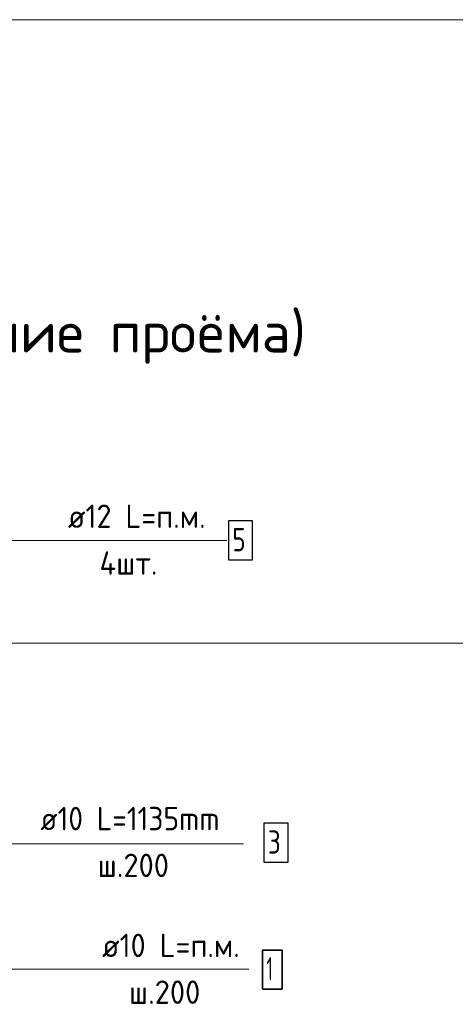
# Model space of a CAD drawing. Header units: metres. Extents: x -38 to 97, y -15 to 21.
# Tile 121 of 132: x 74.782 to 75.341, y 8.008 to 9.272. Entities that reach past the tile are written whole.
import ezdxf

# ---------------------------------------------------------------- set-up
doc = ezdxf.new("R2010")
doc.units = ezdxf.units.M
for name, color, linetype, lineweight in [('XR$3$Арм. стержнями нижней зоны', 180, 'Continuous', 35), ('XR$3$Арм.стержн. Арматура края', 96, 'Continuous', 35), ('XR$3$Арм.стержн. Доп. арматура', 180, 'Continuous', 35), ('XR$3$Текст_ общее_1', 7, 'Continuous', 13), ('XR$5$Арм. стержнями нижней зоны', 180, 'Continuous', 35), ('XR$5$Арм.стержн. Арматура края', 96, 'Continuous', 35), ('XR$5$Арм.стержн. Доп. арматура', 180, 'Continuous', 35), ('XR$5$Текст_ общее_1', 7, 'Continuous', 13)]:
    doc.layers.add(name, color=color, linetype=linetype, lineweight=lineweight)
doc.styles.add('ISOCPEUR', font='txt')

msp = doc.modelspace()

# ---------------------------------------------------------------- linework, layer by layer
at = {"color": 7, "linetype": 'Continuous', "lineweight": 13, "transparency": 33554687}
for p, q in [((86.4198, 9.2717), (67.9198, 9.2717)), ((74.0374, 8.6036), (75.0477, 8.6036)), ((74.0374, 8.6036), (75.0477, 8.6036)), ((86.4198, 8.4717), (67.9198, 8.4717)), ((74.5174, 8.0534), (75.0757, 8.0534)), ((74.5174, 8.0534), (75.0757, 8.0534))]:
    msp.add_line(p, q, dxfattribs=at)
msp.add_lwpolyline([(75.0692, 8.2143), (74.6603, 8.2143), (74.4884, 8.2143)], dxfattribs=at)
msp.add_lwpolyline([(75.0692, 8.2143), (74.6603, 8.2143), (74.4884, 8.2143)], dxfattribs=at)
at = {"layer": 'XR$3$Арм. стержнями нижней зоны', "color": 7, "linetype": 'Continuous', "lineweight": 35, "transparency": 33554687}
msp.add_lwpolyline([(75.0935, 8.028), (75.1185, 8.028), (75.1185, 8.078), (75.0935, 8.078), (75.0935, 8.028)], dxfattribs=at)
at = {"layer": 'XR$3$Арм.стержн. Арматура края', "color": 7, "linetype": 'Continuous', "lineweight": 25, "transparency": 33554687}
msp.add_lwpolyline([(75.0953, 8.1907), (75.1263, 8.1907), (75.1263, 8.2407), (75.0953, 8.2407), (75.0953, 8.1907)], dxfattribs=at)
at = {"layer": 'XR$3$Арм.стержн. Доп. арматура', "color": 7, "linetype": 'Continuous', "lineweight": 25, "transparency": 33554687}
msp.add_lwpolyline([(75.0497, 8.5786), (75.0807, 8.5786), (75.0807, 8.6286), (75.0497, 8.6286), (75.0497, 8.5786)], dxfattribs=at)
at = {"layer": 'XR$5$Арм. стержнями нижней зоны', "color": 7, "linetype": 'Continuous', "lineweight": 35, "transparency": 33554687}
msp.add_lwpolyline([(75.0935, 8.028), (75.1185, 8.028), (75.1185, 8.078), (75.0935, 8.078), (75.0935, 8.028)], dxfattribs=at)
at = {"layer": 'XR$5$Арм.стержн. Арматура края', "color": 7, "linetype": 'Continuous', "lineweight": 25, "transparency": 33554687}
msp.add_lwpolyline([(75.0953, 8.1907), (75.1263, 8.1907), (75.1263, 8.2407), (75.0953, 8.2407), (75.0953, 8.1907)], dxfattribs=at)
at = {"layer": 'XR$5$Арм.стержн. Доп. арматура', "color": 7, "linetype": 'Continuous', "lineweight": 25, "transparency": 33554687}
msp.add_lwpolyline([(75.0497, 8.5786), (75.0807, 8.5786), (75.0807, 8.6286), (75.0497, 8.6286), (75.0497, 8.5786)], dxfattribs=at)

# ---------------------------------------------------------------- texts
at = {"layer": 'XR$3$Арм. стержнями нижней зоны', "color": 7, "linetype": 'Continuous', "lineweight": 25, "transparency": 33554687, "char_height": 0.03, "attachment_point": 7, "style": 'ISOCPEUR'}
for s, insert, width in [('\\W0.94;ø10 L=п.м.', (74.8875, 8.069), 0.199983), ('\\W0.56;1', (75.0985, 8.039), 0.023333), ('\\W0.95;ш.200 ', (74.922, 8.009), 0.1312)]:
    msp.add_mtext(s, dxfattribs=dict(at, insert=insert, width=width))
at = {"layer": 'XR$3$Арм.стержн. Арматура края', "color": 7, "linetype": 'Continuous', "lineweight": 25, "transparency": 33554687, "char_height": 0.03, "attachment_point": 7, "style": 'ISOCPEUR'}
for s, insert, width in [('\\W0.92;ø10 L=1135mm ', (74.8083, 8.2317), 0.280669), ('\\W0.78;3', (75.1003, 8.2017), 0.032641), ('\\W0.95;ш.200 ', (74.8818, 8.1717), 0.1312)]:
    msp.add_mtext(s, dxfattribs=dict(at, insert=insert, width=width))
at = {"layer": 'XR$3$Арм.стержн. Доп. арматура', "color": 7, "linetype": 'Continuous', "lineweight": 25, "transparency": 33554687, "char_height": 0.03, "attachment_point": 7, "style": 'ISOCPEUR'}
for s, insert, width in [('\\W0.94;ø12 L=п.м.', (74.8437, 8.6196), 0.199983), ('\\W0.78;5', (75.0547, 8.5896), 0.032641), ('\\W0.95;4шт. ', (74.8842, 8.5596), 0.119158)]:
    msp.add_mtext(s, dxfattribs=dict(at, insert=insert, width=width))
at = {"layer": 'XR$3$Текст_ общее_1', "color": 7, "linetype": 'Continuous', "lineweight": 13, "transparency": 33554687, "insert": (74.4643, 8.8638), "char_height": 0.0675, "width": 1.405568, "attachment_point": 5, "style": 'ISOCPEUR'}
msp.add_mtext('\\A1;{\\fISOCPEUR|i0|b0;\\H0.067500;\\W1.000000;\\C7;Деталь плана 1\\H0.030000; (\\H0.052500;обрамление проёма)}\\P', dxfattribs=at)
at = {"layer": 'XR$5$Арм. стержнями нижней зоны', "color": 7, "linetype": 'Continuous', "lineweight": 25, "transparency": 33554687, "char_height": 0.03, "attachment_point": 7, "style": 'ISOCPEUR'}
for s, insert, width in [('\\W0.94;ø10 L=п.м.', (74.8875, 8.069), 0.199983), ('\\W0.56;1', (75.0985, 8.039), 0.023333), ('\\W0.95;ш.200 ', (74.922, 8.009), 0.1312)]:
    msp.add_mtext(s, dxfattribs=dict(at, insert=insert, width=width))
at = {"layer": 'XR$5$Арм.стержн. Арматура края', "color": 7, "linetype": 'Continuous', "lineweight": 25, "transparency": 33554687, "char_height": 0.03, "attachment_point": 7, "style": 'ISOCPEUR'}
for s, insert, width in [('\\W0.92;ø10 L=1135mm ', (74.8083, 8.2317), 0.280669), ('\\W0.78;3', (75.1003, 8.2017), 0.032641), ('\\W0.95;ш.200 ', (74.8818, 8.1717), 0.1312)]:
    msp.add_mtext(s, dxfattribs=dict(at, insert=insert, width=width))
at = {"layer": 'XR$5$Арм.стержн. Доп. арматура', "color": 7, "linetype": 'Continuous', "lineweight": 25, "transparency": 33554687, "char_height": 0.03, "attachment_point": 7, "style": 'ISOCPEUR'}
for s, insert, width in [('\\W0.94;ø12 L=п.м.', (74.8437, 8.6196), 0.199983), ('\\W0.78;5', (75.0547, 8.5896), 0.032641), ('\\W0.95;4шт. ', (74.8842, 8.5596), 0.119158)]:
    msp.add_mtext(s, dxfattribs=dict(at, insert=insert, width=width))
at = {"layer": 'XR$5$Текст_ общее_1', "color": 7, "linetype": 'Continuous', "lineweight": 13, "transparency": 33554687, "insert": (74.4643, 8.8638), "char_height": 0.0675, "width": 1.405568, "attachment_point": 5, "style": 'ISOCPEUR'}
msp.add_mtext('\\A1;{\\fISOCPEUR|i0|b0;\\H0.067500;\\W1.000000;\\C7;Деталь плана 1\\H0.030000; (\\H0.052500;обрамление проёма)}\\P', dxfattribs=at)

doc.saveas('drawing.dxf')
